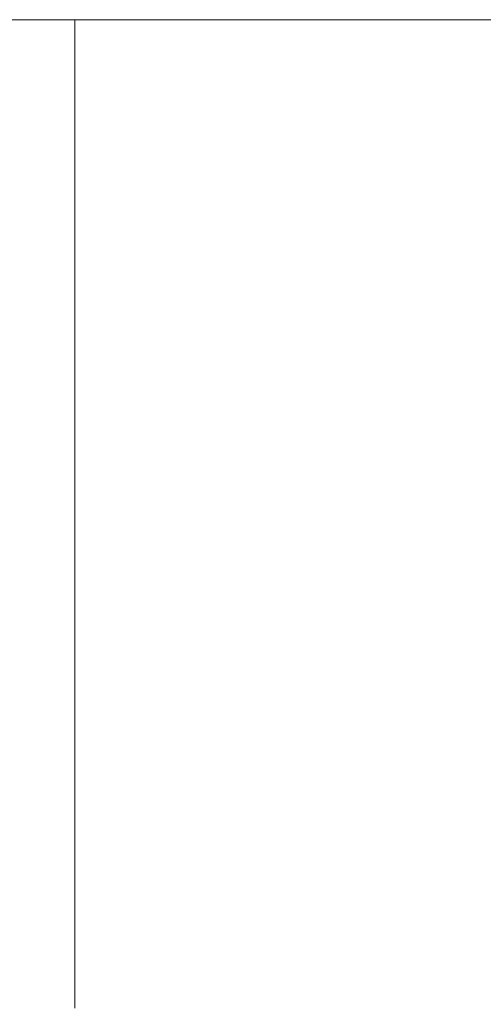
# Model space of a CAD drawing. Header units: millimetres. Extents: x -34570 to 24172, y 36800 to 73669.
# Tile 36 of 91: x 2621 to 2638, y 53283 to 53320. Entities that reach past the tile are written whole.
import ezdxf

# ---------------------------------------------------------------- set-up
doc = ezdxf.new("R2010")
doc.units = ezdxf.units.MM
doc.layers.add('at_Entity', color=253, linetype='Continuous', lineweight=9)

msp = doc.modelspace()

# ---------------------------------------------------------------- linework, layer by layer
at = {"layer": 'at_Entity'}
for p, q in [((2164.41511, 53320.13835), (3638.11257, 53320.13835)), ((2622.8185, 53320.13668), (2622.8185, 53317.39762)), ((2622.8185, 53317.39762), (2622.8185, 53309.21163)), ((2622.8185, 53309.21163), (2622.8185, 53302.08022)), ((2622.8185, 53302.08022), (2622.8185, 53296.40868)), ((2622.8185, 53296.40868), (2622.8185, 53291.96421)), ((2622.8185, 53291.96421), (2622.8185, 53288.51341)), ((2622.8185, 53288.51341), (2622.8185, 53285.5237)), ((2622.8185, 53285.5237), (2622.8185, 53283.22599))]:
    msp.add_line(p, q, dxfattribs=at)

doc.saveas('drawing.dxf')
